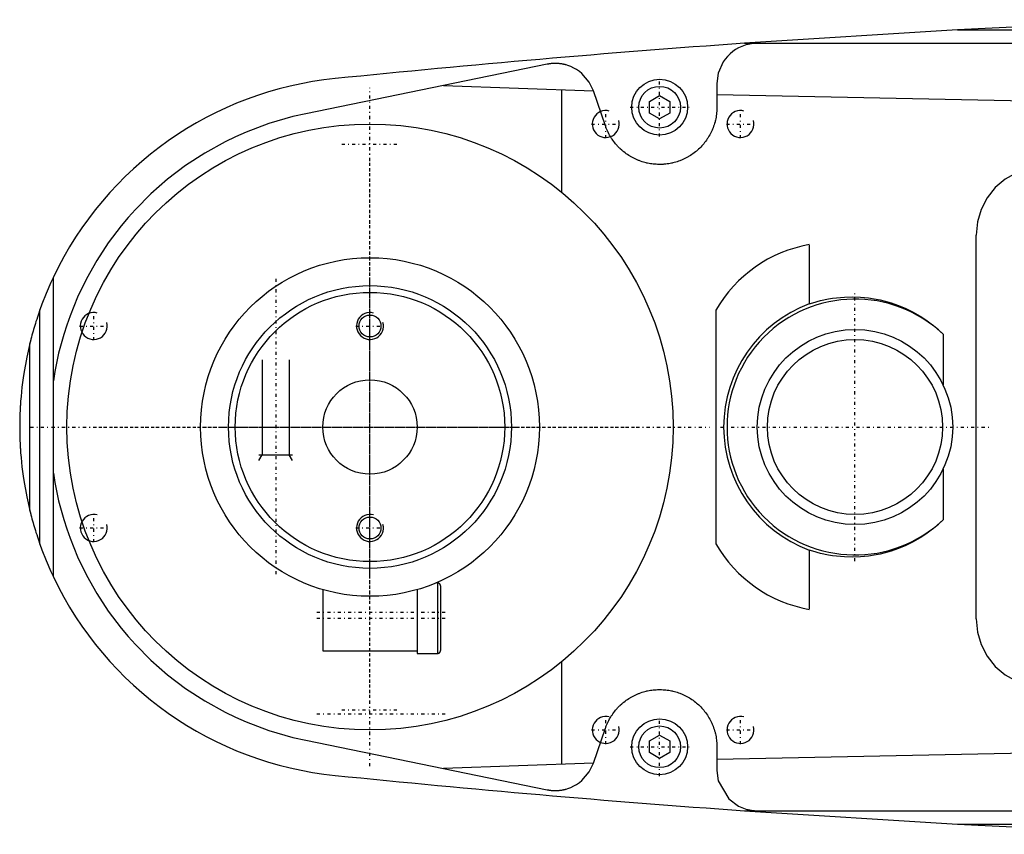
# Model space of a CAD drawing. Extents: x -702 to 174, y -90 to 90.
# Tile 1 of 4: x -702 to -556, y -60 to 60. Entities that reach past the tile are written whole.
import ezdxf

# ---------------------------------------------------------------- set-up
doc = ezdxf.new("R2010")
doc.units = 0
doc.linetypes.add('CENTER', pattern=[1.5, 0.45, -0.5, 0.05, -0.5])
for name, color, linetype in [('AM_0', 7, 'CONTINUOUS'), ('AM_10', 7, 'CONTINUOUS'), ('AM_7', 7, 'CENTER')]:
    doc.layers.add(name, color=color, linetype=linetype)

msp = doc.modelspace()

# ---------------------------------------------------------------- linework, layer by layer
at = {"layer": 'AM_0', "color": 7, "linetype": 'CONTINUOUS'}
for p, q in [((-531.04, 60.5), (-562.76, 59)), ((-562.76, 59), (-594.4, 57)), ((-562.76, 59), (-352.3, 59)), ((-594.4, 57), (-342.93, 57)), ((-623.7, 53.88), (-659.54, 46.53)), ((-639.07, 50.73), (-616.82, 49.92)), ((-621.5, 34.82), (-621.5, 50.07)), ((-615.04, 44.74), (-616.82, 49.95)), ((-598.5, 51), (-598.5, 47.5)), ((-608.5, 48.37), (-607, 49.23)), ((-608.5, 46.63), (-608.5, 48.37)), ((-607, 49.23), (-605.5, 48.37)), ((-605.5, 48.37), (-605.5, 46.63)), ((-598.5, 49.39), (-483.81, 47)), ((-607, 45.77), (-608.5, 46.63)), ((-605.5, 46.63), (-607, 45.77)), ((-560, -28.5), (-560, 28.5)), ((-584.81, 27.08), (-584.81, 18.27)), ((-697, -22.25), (-697, 22.25)), ((-699, -17.41), (-699, 17.41)), ((-598.65, 17.38), (-598.65, -17.38)), ((-564.91, 13.77), (-564.91, 6.24)), ((-700.5, -12.4), (-700.5, 12.4)), ((-564.91, -6.24), (-564.91, -13.77)), ((-584.81, -18.27), (-584.81, -27.08)), ((-640, -23.17), (-640.21, -23.17)), ((-640, -23.17), (-640, -33.63)), ((-657, -24.16), (-657, -33.25)), ((-643, -24.16), (-643, -33.65)), ((-639.5, -33.13), (-639.5, -23.67)), ((-657, -33.25), (-643, -33.25)), ((-643, -33.65), (-640.5, -33.65)), ((-640.5, -33.63), (-640, -33.63)), ((-640.5, -33.65), (-640.5, -33.63)), ((-621.5, -50.07), (-621.5, -34.82)), ((-616.82, -49.95), (-615.04, -44.74)), ((-659.54, -46.53), (-623.7, -53.88)), ((-608.5, -46.63), (-607, -45.77)), ((-608.5, -48.37), (-608.5, -46.63)), ((-607, -45.77), (-605.5, -46.63)), ((-605.5, -46.63), (-605.5, -48.37)), ((-483.81, -47), (-598.5, -49.39)), ((-598.5, -47.5), (-598.5, -51)), ((-607, -49.23), (-608.5, -48.37)), ((-605.5, -48.37), (-607, -49.23)), ((-616.82, -49.92), (-639.07, -50.73)), ((-594.4, -57), (-562.76, -59)), ((-594.4, -57), (-342.93, -57)), ((-562.76, -59), (-352.3, -59)), ((-562.76, -59), (-531.04, -60.5))]:
    msp.add_line(p, q, dxfattribs=at)
for points in [[(-550.34, 38.5), (-552.23, 38.31), (-554.04, 37.74), (-555.71, 36.81), (-557.17, 35.57), (-558.37, 34.06), (-559.26, 32.33), (-559.81, 30.45), (-560, 28.5)], [(-560, -28.5), (-559.81, -30.45), (-559.26, -32.33), (-558.37, -34.06), (-557.17, -35.57), (-555.71, -36.81), (-554.04, -37.74), (-552.23, -38.31), (-550.34, -38.5)]]:
    msp.add_lwpolyline(points, dxfattribs=at)
for points in [[(-592.5, 57, 0), (-592.51, 57, 0), (-592.52, 57, 0), (-592.54, 57, 0), (-592.54, 57, 0), (-592.55, 57, 0), (-592.57, 57, 0), (-592.58, 57, 0), (-592.59, 57, 0), (-592.61, 57, 0), (-592.62, 57, 0), (-592.63, 57, 0), (-592.64, 57, 0), (-592.65, 57, 0), (-592.67, 57, 0), (-592.68, 57, 0), (-592.7, 57, 0), (-592.71, 57, 0), (-592.72, 57, 0), (-592.73, 57, 0), (-592.74, 57, 0), (-592.75, 56.99, 0), (-592.76, 56.99, 0), (-592.77, 56.99, 0), (-592.78, 56.99, 0), (-592.8, 56.99, 0), (-592.81, 56.99, 0), (-592.81, 56.99, 0), (-592.83, 56.99, 0), (-592.84, 56.99, 0), (-592.86, 56.99, 0), (-592.87, 56.99, 0), (-592.89, 56.99, 0), (-592.89, 56.99, 0), (-592.9, 56.99, 0), (-592.91, 56.99, 0), (-592.93, 56.98, 0), (-592.94, 56.98, 0), (-592.96, 56.98, 0), (-592.97, 56.98, 0), (-592.98, 56.98, 0), (-592.99, 56.98, 0), (-593, 56.98, 0), (-593.02, 56.98, 0), (-593.03, 56.98, 0), (-593.04, 56.98, 0), (-593.06, 56.97, 0), (-593.07, 56.97, 0), (-593.07, 56.97, 0), (-593.09, 56.97, 0), (-593.1, 56.97, 0), (-593.15, 56.96, 0), (-593.24, 56.95, 0), (-593.28, 56.95, 0), (-593.33, 56.94, 0), (-593.41, 56.93, 0), (-593.5, 56.92, 0), (-593.58, 56.9, 0), (-593.67, 56.88, 0), (-593.76, 56.87, 0), (-593.8, 56.86, 0), (-593.84, 56.85, 0), (-593.93, 56.83, 0), (-594.01, 56.81, 0), (-594.05, 56.8, 0), (-594.3, 56.72, 0), (-594.8, 56.54, 0), (-595.27, 56.32, 0), (-595.72, 56.06, 0), (-596.15, 55.76, 0), (-596.55, 55.42, 0), (-596.74, 55.24, 0), (-596.92, 55.05, 0), (-597.26, 54.65, 0), (-597.56, 54.22, 0), (-598.3, 52.55, 0), (-598.5, 51, 0)], [(-616.82, 49.95, 0), (-617.45, 51.24, 0), (-618.55, 52.51, 0), (-618.92, 52.81, 0), (-619.32, 53.09, 0), (-619.52, 53.21, 0), (-619.73, 53.32, 0), (-620.17, 53.53, 0), (-620.62, 53.7, 0), (-620.89, 53.78, 0), (-620.97, 53.8, 0), (-621.04, 53.82, 0), (-621.08, 53.83, 0), (-621.12, 53.84, 0), (-621.2, 53.86, 0), (-621.28, 53.87, 0), (-621.36, 53.89, 0), (-621.43, 53.9, 0), (-621.51, 53.92, 0), (-621.55, 53.92, 0), (-621.59, 53.93, 0), (-621.67, 53.94, 0), (-621.75, 53.95, 0), (-621.83, 53.96, 0), (-621.91, 53.97, 0), (-621.96, 53.98, 0), (-621.97, 53.98, 0), (-621.98, 53.98, 0), (-621.99, 53.98, 0), (-622, 53.98, 0), (-622.01, 53.98, 0), (-622.02, 53.98, 0), (-622.03, 53.98, 0), (-622.04, 53.98, 0), (-622.05, 53.98, 0), (-622.06, 53.98, 0), (-622.07, 53.98, 0), (-622.08, 53.99, 0), (-622.09, 53.99, 0), (-622.1, 53.99, 0), (-622.12, 53.99, 0), (-622.13, 53.99, 0), (-622.14, 53.99, 0), (-622.15, 53.99, 0), (-622.16, 53.99, 0), (-622.17, 53.99, 0), (-622.18, 53.99, 0), (-622.2, 53.99, 0), (-622.21, 53.99, 0), (-622.22, 53.99, 0), (-622.23, 53.99, 0), (-622.24, 53.99, 0), (-622.25, 53.99, 0), (-622.26, 54, 0), (-622.27, 54, 0), (-622.28, 54, 0), (-622.29, 54, 0), (-622.3, 54, 0), (-622.31, 54, 0), (-622.32, 54, 0), (-622.33, 54, 0), (-622.34, 54, 0), (-622.36, 54, 0), (-622.37, 54, 0), (-622.38, 54, 0), (-622.39, 54, 0), (-622.4, 54, 0), (-622.41, 54, 0), (-622.42, 54, 0), (-622.44, 54, 0), (-622.45, 54, 0), (-622.46, 54, 0), (-622.47, 54, 0), (-622.48, 54, 0), (-622.49, 54, 0), (-622.5, 54, 0), (-622.51, 54, 0), (-622.52, 54, 0), (-622.53, 54, 0), (-622.54, 54, 0), (-622.55, 54, 0), (-622.56, 54, 0), (-622.57, 54, 0), (-622.58, 54, 0), (-622.6, 54, 0), (-622.61, 54, 0), (-622.62, 54, 0), (-622.63, 54, 0), (-622.64, 54, 0), (-622.65, 54, 0), (-622.66, 54, 0), (-622.68, 54, 0), (-622.69, 54, 0), (-622.7, 54, 0), (-622.71, 54, 0), (-622.72, 54, 0), (-622.73, 54, 0), (-622.74, 54, 0), (-622.76, 53.99, 0), (-622.77, 53.99, 0), (-622.78, 53.99, 0), (-622.79, 53.99, 0), (-622.8, 53.99, 0), (-622.81, 53.99, 0), (-622.82, 53.99, 0), (-622.84, 53.99, 0), (-622.85, 53.99, 0), (-622.86, 53.99, 0), (-622.87, 53.99, 0), (-622.88, 53.99, 0), (-622.89, 53.99, 0), (-622.9, 53.99, 0), (-622.92, 53.99, 0), (-622.93, 53.98, 0), (-622.94, 53.98, 0), (-622.95, 53.98, 0), (-622.96, 53.98, 0), (-622.97, 53.98, 0), (-622.98, 53.98, 0), (-622.99, 53.98, 0), (-623, 53.98, 0), (-623.01, 53.98, 0), (-623.02, 53.98, 0), (-623.03, 53.98, 0), (-623.04, 53.98, 0), (-623.05, 53.97, 0), (-623.06, 53.97, 0), (-623.11, 53.97, 0), (-623.19, 53.96, 0), (-623.27, 53.95, 0), (-623.35, 53.94, 0), (-623.43, 53.93, 0), (-623.47, 53.92, 0), (-623.51, 53.91, 0), (-623.59, 53.9, 0), (-623.67, 53.89, 0), (-623.7, 53.88, 0)], [(-598.5, 47.5, 0), (-598.5, 47.39, 0), (-598.51, 47.16, 0), (-598.52, 46.93, 0), (-598.53, 46.82, 0), (-598.54, 46.7, 0), (-598.56, 46.47, 0), (-598.59, 46.24, 0), (-598.63, 46.01, 0), (-598.67, 45.79, 0), (-598.73, 45.56, 0), (-598.75, 45.44, 0), (-598.78, 45.33, 0), (-598.85, 45.1, 0), (-598.91, 44.88, 0), (-598.99, 44.66, 0), (-599.07, 44.44, 0), (-599.16, 44.22, 0), (-599.21, 44.11, 0), (-599.25, 44, 0), (-599.35, 43.79, 0), (-599.46, 43.58, 0), (-599.51, 43.48, 0), (-599.57, 43.38, 0), (-599.68, 43.18, 0), (-599.8, 42.98, 0), (-599.86, 42.88, 0), (-599.93, 42.79, 0), (-600.05, 42.6, 0), (-600.19, 42.42, 0), (-600.32, 42.24, 0), (-600.46, 42.07, 0), (-600.6, 41.9, 0), (-600.68, 41.82, 0), (-600.75, 41.74, 0), (-600.9, 41.58, 0), (-601.05, 41.43, 0), (-601.21, 41.28, 0), (-601.37, 41.14, 0), (-601.53, 40.99, 0), (-601.62, 40.92, 0), (-601.7, 40.85, 0), (-601.87, 40.72, 0), (-602.05, 40.59, 0), (-602.23, 40.46, 0), (-602.41, 40.34, 0), (-602.6, 40.23, 0), (-602.7, 40.17, 0), (-602.79, 40.11, 0), (-602.98, 40.01, 0), (-603.18, 39.91, 0), (-603.38, 39.81, 0), (-603.58, 39.72, 0), (-603.78, 39.63, 0), (-603.88, 39.59, 0), (-603.99, 39.55, 0), (-604.19, 39.48, 0), (-604.4, 39.41, 0), (-604.61, 39.34, 0), (-604.82, 39.29, 0), (-605.03, 39.23, 0), (-605.13, 39.21, 0), (-605.24, 39.18, 0), (-605.45, 39.14, 0), (-605.66, 39.11, 0), (-605.76, 39.09, 0), (-605.87, 39.08, 0), (-606.08, 39.05, 0), (-606.29, 39.03, 0), (-606.39, 39.02, 0), (-606.5, 39.01, 0), (-606.7, 39.01, 0), (-606.91, 39, 0), (-607.11, 39, 0), (-607.32, 39.01, 0), (-607.52, 39.02, 0), (-607.63, 39.02, 0), (-607.73, 39.03, 0), (-607.94, 39.05, 0), (-608.15, 39.08, 0), (-608.36, 39.11, 0), (-608.57, 39.15, 0), (-608.78, 39.19, 0), (-608.88, 39.21, 0), (-608.99, 39.24, 0), (-609.2, 39.29, 0), (-609.41, 39.35, 0), (-609.61, 39.41, 0), (-609.82, 39.48, 0), (-610.02, 39.56, 0), (-610.13, 39.6, 0), (-610.23, 39.64, 0), (-610.43, 39.72, 0), (-610.63, 39.81, 0), (-610.83, 39.91, 0), (-611.02, 40.01, 0), (-611.21, 40.12, 0), (-611.31, 40.17, 0), (-611.4, 40.23, 0), (-611.59, 40.34, 0), (-611.77, 40.47, 0), (-611.95, 40.59, 0), (-612.13, 40.72, 0), (-612.3, 40.85, 0), (-612.38, 40.92, 0), (-612.47, 40.99, 0), (-612.63, 41.13, 0), (-612.79, 41.28, 0), (-612.87, 41.35, 0), (-612.95, 41.43, 0), (-613.1, 41.58, 0), (-613.24, 41.73, 0), (-613.32, 41.81, 0), (-613.39, 41.89, 0), (-613.53, 42.06, 0), (-613.67, 42.23, 0), (-613.81, 42.41, 0), (-613.94, 42.59, 0), (-614.07, 42.77, 0), (-614.13, 42.87, 0), (-614.19, 42.97, 0), (-614.31, 43.16, 0), (-614.42, 43.36, 0), (-614.53, 43.56, 0), (-614.64, 43.77, 0), (-614.74, 43.98, 0), (-614.79, 44.09, 0), (-614.83, 44.2, 0), (-614.92, 44.41, 0), (-615, 44.63, 0), (-615.04, 44.74, 0)], [(-659.54, 46.53, 0), (-661.43, 46.1, 0), (-665.02, 45.06, 0), (-668.36, 43.81, 0), (-669.96, 43.1, 0), (-671.52, 42.35, 0), (-674.52, 40.68, 0), (-677.37, 38.82, 0), (-680.04, 36.8, 0), (-682.52, 34.62, 0), (-684.82, 32.3, 0), (-685.9, 31.1, 0), (-686.93, 29.87, 0), (-688.85, 27.33, 0), (-690.56, 24.71, 0), (-692.08, 22.03, 0), (-693.41, 19.29, 0), (-694.53, 16.52, 0), (-695.02, 15.13, 0), (-695.47, 13.74, 0), (-696.22, 10.97, 0), (-696.78, 8.23, 0), (-697, 6.87, 0)], [(-697, 22.25, 0), (-697.37, 21.46, 0), (-698.06, 19.85, 0), (-698.7, 18.23, 0), (-699, 17.41, 0)], [(-584.81, 18.27, 0), (-584.25, 18.46, 0), (-583.11, 18.77, 0), (-581.94, 19.02, 0), (-581.35, 19.12, 0), (-580.76, 19.2, 0), (-579.57, 19.3, 0), (-578.37, 19.33, 0), (-577.18, 19.28, 0), (-576.01, 19.17, 0), (-574.85, 18.98, 0), (-574.28, 18.87, 0), (-573.73, 18.73, 0), (-572.63, 18.42, 0), (-571.54, 18.04, 0), (-570.45, 17.58, 0), (-569.36, 17.04, 0), (-568.31, 16.44, 0), (-567.79, 16.1, 0), (-567.28, 15.76, 0), (-566.3, 15.01, 0), (-565.36, 14.2, 0), (-564.91, 13.77, 0)], [(-699, 17.41, 0), (-699.06, 17.25, 0), (-699.17, 16.93, 0), (-699.27, 16.61, 0), (-699.33, 16.46, 0), (-699.38, 16.3, 0), (-699.48, 15.99, 0), (-699.58, 15.68, 0), (-699.67, 15.38, 0), (-699.77, 15.08, 0), (-699.86, 14.78, 0), (-699.9, 14.64, 0), (-699.94, 14.49, 0), (-700.02, 14.21, 0), (-700.1, 13.92, 0), (-700.18, 13.62, 0), (-700.26, 13.33, 0), (-700.3, 13.17, 0), (-700.32, 13.13, 0), (-700.33, 13.08, 0), (-700.33, 13.06, 0), (-700.34, 13.04, 0), (-700.35, 12.99, 0), (-700.36, 12.95, 0), (-700.37, 12.93, 0), (-700.37, 12.91, 0), (-700.38, 12.87, 0), (-700.39, 12.83, 0), (-700.4, 12.81, 0), (-700.4, 12.79, 0), (-700.41, 12.75, 0), (-700.42, 12.72, 0), (-700.43, 12.68, 0), (-700.44, 12.65, 0), (-700.45, 12.61, 0), (-700.45, 12.6, 0), (-700.46, 12.58, 0), (-700.46, 12.55, 0), (-700.47, 12.52, 0), (-700.48, 12.49, 0), (-700.48, 12.47, 0), (-700.49, 12.45, 0), (-700.49, 12.44, 0), (-700.49, 12.43, 0), (-700.5, 12.41, 0), (-700.5, 12.41, 0), (-700.5, 12.41, 0), (-700.5, 12.4, 0), (-700.5, 12.4, 0), (-700.5, 12.4, 0), (-700.5, 12.4, 0), (-700.5, 12.4, 0), (-700.5, 12.4, 0)], [(-700.5, 12.4, 0), (-700.96, 10.36, 0), (-701.39, 7.97, 0), (-701.49, 7.28, 0), (-701.58, 6.59, 0), (-701.62, 6.24, 0), (-701.66, 5.9, 0), (-701.74, 5.21, 0), (-701.8, 4.52, 0), (-701.86, 3.82, 0), (-701.89, 3.42, 0), (-701.9, 3.3, 0), (-701.9, 3.19, 0), (-701.91, 3.13, 0), (-701.91, 3.07, 0), (-701.92, 2.95, 0), (-701.92, 2.84, 0), (-701.93, 2.72, 0), (-701.93, 2.61, 0), (-701.94, 2.49, 0), (-701.94, 2.43, 0), (-701.95, 2.38, 0), (-701.95, 2.26, 0), (-701.96, 2.14, 0), (-701.96, 2.09, 0), (-701.96, 2.03, 0), (-701.96, 1.91, 0), (-701.97, 1.8, 0), (-701.97, 1.74, 0), (-701.97, 1.68, 0), (-701.98, 1.56, 0), (-701.98, 1.45, 0), (-701.98, 1.33, 0), (-701.99, 1.22, 0), (-701.99, 1.1, 0), (-701.99, 1.04, 0), (-701.99, 0.99, 0), (-701.99, 0.87, 0), (-701.99, 0.75, 0), (-702, 0.64, 0), (-702, 0.57, 0), (-702, 0.55, 0), (-702, 0.53, 0), (-702, 0.52, 0), (-702, 0.51, 0), (-702, 0.49, 0), (-702, 0.47, 0), (-702, 0.45, 0), (-702, 0.43, 0), (-702, 0.42, 0), (-702, 0.41, 0), (-702, 0.4, 0), (-702, 0.38, 0), (-702, 0.36, 0), (-702, 0.35, 0), (-702, 0.34, 0), (-702, 0.32, 0), (-702, 0.3, 0), (-702, 0.29, 0), (-702, 0.28, 0), (-702, 0.26, 0), (-702, 0.24, 0), (-702, 0.22, 0), (-702, 0.2, 0), (-702, 0.18, 0), (-702, 0.17, 0), (-702, 0.16, 0), (-702, 0.14, 0), (-702, 0.13, 0), (-702, 0.11, 0), (-702, 0.09, 0), (-702, 0.07, 0), (-702, 0.06, 0), (-702, 0.05, 0), (-702, 0.03, 0), (-702, 0.01, 0), (-702, 0, 0)], [(-702, 0, 0), (-702, -0.01, 0), (-702, -0.03, 0), (-702, -0.05, 0), (-702, -0.06, 0), (-702, -0.07, 0), (-702, -0.09, 0), (-702, -0.11, 0), (-702, -0.13, 0), (-702, -0.14, 0), (-702, -0.16, 0), (-702, -0.17, 0), (-702, -0.18, 0), (-702, -0.2, 0), (-702, -0.22, 0), (-702, -0.24, 0), (-702, -0.26, 0), (-702, -0.28, 0), (-702, -0.29, 0), (-702, -0.3, 0), (-702, -0.32, 0), (-702, -0.34, 0), (-702, -0.35, 0), (-702, -0.36, 0), (-702, -0.38, 0), (-702, -0.4, 0), (-702, -0.41, 0), (-702, -0.42, 0), (-702, -0.43, 0), (-702, -0.45, 0), (-702, -0.47, 0), (-702, -0.49, 0), (-702, -0.51, 0), (-702, -0.52, 0), (-702, -0.53, 0), (-702, -0.55, 0), (-702, -0.57, 0), (-702, -0.59, 0), (-702, -0.61, 0), (-702, -0.63, 0), (-702, -0.64, 0), (-702, -0.65, 0), (-702, -0.67, 0), (-702, -0.69, 0), (-701.99, -0.75, 0), (-701.99, -0.87, 0), (-701.99, -0.99, 0), (-701.99, -1.04, 0), (-701.99, -1.1, 0), (-701.99, -1.22, 0), (-701.98, -1.33, 0), (-701.98, -1.45, 0), (-701.98, -1.56, 0), (-701.97, -1.68, 0), (-701.97, -1.74, 0), (-701.97, -1.8, 0), (-701.96, -1.91, 0), (-701.96, -2.03, 0), (-701.96, -2.09, 0), (-701.96, -2.14, 0), (-701.95, -2.26, 0), (-701.95, -2.38, 0), (-701.94, -2.43, 0), (-701.94, -2.49, 0), (-701.93, -2.61, 0), (-701.93, -2.72, 0), (-701.92, -2.84, 0), (-701.92, -2.95, 0), (-701.91, -3.07, 0), (-701.91, -3.13, 0), (-701.9, -3.19, 0), (-701.9, -3.3, 0), (-701.89, -3.42, 0), (-701.86, -3.82, 0), (-701.8, -4.52, 0), (-701.74, -5.21, 0), (-701.66, -5.9, 0), (-701.62, -6.24, 0), (-701.58, -6.59, 0), (-701.49, -7.28, 0), (-701.39, -7.97, 0), (-700.96, -10.36, 0), (-700.5, -12.4, 0)], [(-697, -6.87, 0), (-696.78, -8.23, 0), (-696.22, -10.97, 0), (-695.47, -13.74, 0), (-695.02, -15.13, 0), (-694.53, -16.52, 0), (-693.41, -19.29, 0), (-692.08, -22.03, 0), (-690.56, -24.71, 0), (-688.85, -27.33, 0), (-686.93, -29.87, 0), (-685.9, -31.1, 0), (-684.82, -32.3, 0), (-682.52, -34.62, 0), (-680.04, -36.8, 0), (-677.37, -38.82, 0), (-674.52, -40.68, 0), (-671.52, -42.35, 0), (-669.96, -43.1, 0), (-668.36, -43.81, 0), (-665.02, -45.06, 0), (-661.43, -46.1, 0), (-659.54, -46.53, 0)], [(-700.5, -12.4, 0), (-700.5, -12.4, 0), (-700.5, -12.4, 0), (-700.5, -12.4, 0), (-700.5, -12.4, 0), (-700.5, -12.4, 0), (-700.5, -12.41, 0), (-700.5, -12.41, 0), (-700.5, -12.41, 0), (-700.49, -12.43, 0), (-700.49, -12.44, 0), (-700.49, -12.45, 0), (-700.48, -12.47, 0), (-700.48, -12.49, 0), (-700.47, -12.52, 0), (-700.46, -12.55, 0), (-700.46, -12.58, 0), (-700.45, -12.6, 0), (-700.45, -12.61, 0), (-700.44, -12.65, 0), (-700.43, -12.68, 0), (-700.42, -12.72, 0), (-700.41, -12.75, 0), (-700.4, -12.79, 0), (-700.4, -12.81, 0), (-700.39, -12.83, 0), (-700.38, -12.87, 0), (-700.37, -12.91, 0), (-700.37, -12.93, 0), (-700.36, -12.95, 0), (-700.35, -12.99, 0), (-700.34, -13.04, 0), (-700.33, -13.06, 0), (-700.33, -13.08, 0), (-700.32, -13.13, 0), (-700.3, -13.17, 0), (-700.26, -13.33, 0), (-700.18, -13.62, 0), (-700.1, -13.92, 0), (-700.02, -14.21, 0), (-699.94, -14.49, 0), (-699.9, -14.64, 0), (-699.86, -14.78, 0), (-699.77, -15.08, 0), (-699.67, -15.38, 0), (-699.58, -15.68, 0), (-699.48, -15.99, 0), (-699.38, -16.3, 0), (-699.33, -16.46, 0), (-699.27, -16.61, 0), (-699.17, -16.93, 0), (-699.06, -17.25, 0), (-699, -17.41, 0)], [(-564.91, -13.77, 0), (-565.36, -14.2, 0), (-566.3, -15.01, 0), (-567.28, -15.76, 0), (-567.79, -16.1, 0), (-568.31, -16.44, 0), (-569.36, -17.04, 0), (-570.45, -17.58, 0), (-571.54, -18.04, 0), (-572.63, -18.42, 0), (-573.73, -18.73, 0), (-574.28, -18.87, 0), (-574.85, -18.98, 0), (-576.01, -19.17, 0), (-577.18, -19.28, 0), (-578.37, -19.33, 0), (-579.57, -19.3, 0), (-580.76, -19.2, 0), (-581.35, -19.12, 0), (-581.94, -19.02, 0), (-583.11, -18.77, 0), (-584.25, -18.46, 0), (-584.81, -18.27, 0)], [(-699, -17.41, 0), (-698.7, -18.23, 0), (-698.06, -19.85, 0), (-697.37, -21.46, 0), (-697, -22.25, 0)], [(-639.5, -23.67, 0), (-639.5, -23.66, 0), (-639.5, -23.66, 0), (-639.5, -23.65, 0), (-639.5, -23.65, 0), (-639.5, -23.64, 0), (-639.5, -23.64, 0), (-639.5, -23.63, 0), (-639.5, -23.62, 0), (-639.5, -23.61, 0), (-639.5, -23.61, 0), (-639.5, -23.6, 0), (-639.5, -23.6, 0), (-639.51, -23.59, 0), (-639.51, -23.58, 0), (-639.51, -23.58, 0), (-639.51, -23.57, 0), (-639.51, -23.56, 0), (-639.51, -23.56, 0), (-639.51, -23.55, 0), (-639.51, -23.55, 0), (-639.52, -23.54, 0), (-639.52, -23.54, 0), (-639.52, -23.53, 0), (-639.52, -23.53, 0), (-639.52, -23.52, 0), (-639.52, -23.52, 0), (-639.52, -23.51, 0), (-639.53, -23.5, 0), (-639.53, -23.5, 0), (-639.53, -23.49, 0), (-639.53, -23.48, 0), (-639.54, -23.48, 0), (-639.54, -23.48, 0), (-639.54, -23.47, 0), (-639.54, -23.47, 0), (-639.54, -23.46, 0), (-639.55, -23.45, 0), (-639.55, -23.45, 0), (-639.55, -23.44, 0), (-639.56, -23.44, 0), (-639.56, -23.43, 0), (-639.56, -23.43, 0), (-639.56, -23.42, 0), (-639.57, -23.41, 0), (-639.57, -23.41, 0), (-639.58, -23.4, 0), (-639.58, -23.4, 0), (-639.58, -23.39, 0), (-639.58, -23.39, 0), (-639.59, -23.38, 0), (-639.59, -23.38, 0), (-639.6, -23.37, 0), (-639.6, -23.36, 0), (-639.6, -23.36, 0), (-639.61, -23.36, 0), (-639.61, -23.35, 0), (-639.62, -23.35, 0), (-639.62, -23.34, 0), (-639.62, -23.34, 0), (-639.63, -23.33, 0), (-639.63, -23.33, 0), (-639.63, -23.33, 0), (-639.64, -23.32, 0), (-639.64, -23.31, 0), (-639.65, -23.31, 0), (-639.65, -23.31, 0), (-639.65, -23.31, 0), (-639.66, -23.3, 0), (-639.66, -23.3, 0), (-639.66, -23.3, 0), (-639.67, -23.29, 0), (-639.67, -23.29, 0), (-639.68, -23.28, 0), (-639.69, -23.28, 0), (-639.69, -23.27, 0), (-639.69, -23.27, 0), (-639.7, -23.27, 0), (-639.7, -23.26, 0), (-639.71, -23.26, 0), (-639.72, -23.25, 0), (-639.72, -23.25, 0), (-639.73, -23.25, 0), (-639.73, -23.24, 0), (-639.73, -23.24, 0), (-639.74, -23.24, 0), (-639.75, -23.23, 0), (-639.75, -23.23, 0), (-639.76, -23.23, 0), (-639.77, -23.22, 0), (-639.77, -23.22, 0), (-639.77, -23.22, 0), (-639.78, -23.22, 0), (-639.79, -23.21, 0), (-639.79, -23.21, 0), (-639.8, -23.21, 0), (-639.81, -23.2, 0), (-639.81, -23.2, 0), (-639.81, -23.2, 0), (-639.82, -23.2, 0), (-639.82, -23.2, 0), (-639.83, -23.19, 0), (-639.84, -23.19, 0), (-639.84, -23.19, 0), (-639.85, -23.19, 0), (-639.85, -23.19, 0), (-639.86, -23.19, 0), (-639.87, -23.18, 0), (-639.87, -23.18, 0), (-639.87, -23.18, 0), (-639.88, -23.18, 0), (-639.89, -23.18, 0), (-639.89, -23.18, 0), (-639.89, -23.18, 0), (-639.9, -23.17, 0), (-639.91, -23.17, 0), (-639.92, -23.17, 0), (-639.92, -23.17, 0), (-639.93, -23.17, 0), (-639.94, -23.17, 0), (-639.94, -23.17, 0), (-639.95, -23.17, 0), (-639.95, -23.17, 0), (-639.96, -23.17, 0), (-639.97, -23.17, 0), (-639.98, -23.17, 0), (-639.98, -23.17, 0), (-639.98, -23.17, 0), (-639.99, -23.17, 0), (-640, -23.17, 0), (-640, -23.17, 0)], [(-640, -33.63, 0), (-640, -33.63, 0), (-639.99, -33.63, 0), (-639.98, -33.63, 0), (-639.98, -33.63, 0), (-639.98, -33.63, 0), (-639.97, -33.63, 0), (-639.96, -33.63, 0), (-639.95, -33.63, 0), (-639.95, -33.63, 0), (-639.94, -33.63, 0), (-639.94, -33.63, 0), (-639.93, -33.63, 0), (-639.92, -33.63, 0), (-639.92, -33.63, 0), (-639.91, -33.63, 0), (-639.9, -33.63, 0), (-639.89, -33.62, 0), (-639.89, -33.62, 0), (-639.89, -33.62, 0), (-639.88, -33.62, 0), (-639.87, -33.62, 0), (-639.87, -33.62, 0), (-639.87, -33.62, 0), (-639.86, -33.61, 0), (-639.85, -33.61, 0), (-639.85, -33.61, 0), (-639.84, -33.61, 0), (-639.84, -33.61, 0), (-639.83, -33.61, 0), (-639.82, -33.6, 0), (-639.82, -33.6, 0), (-639.81, -33.6, 0), (-639.81, -33.6, 0), (-639.81, -33.6, 0), (-639.8, -33.59, 0), (-639.79, -33.59, 0), (-639.79, -33.59, 0), (-639.78, -33.58, 0), (-639.77, -33.58, 0), (-639.77, -33.58, 0), (-639.77, -33.58, 0), (-639.76, -33.57, 0), (-639.75, -33.57, 0), (-639.75, -33.57, 0), (-639.74, -33.56, 0), (-639.73, -33.56, 0), (-639.73, -33.56, 0), (-639.73, -33.55, 0), (-639.72, -33.55, 0), (-639.72, -33.55, 0), (-639.71, -33.54, 0), (-639.7, -33.54, 0), (-639.7, -33.53, 0), (-639.69, -33.53, 0), (-639.69, -33.53, 0), (-639.69, -33.52, 0), (-639.68, -33.52, 0), (-639.67, -33.51, 0), (-639.67, -33.51, 0), (-639.66, -33.5, 0), (-639.66, -33.5, 0), (-639.66, -33.5, 0), (-639.65, -33.49, 0), (-639.65, -33.49, 0), (-639.65, -33.49, 0), (-639.64, -33.49, 0), (-639.64, -33.48, 0), (-639.63, -33.47, 0), (-639.63, -33.47, 0), (-639.63, -33.47, 0), (-639.62, -33.46, 0), (-639.62, -33.46, 0), (-639.62, -33.45, 0), (-639.61, -33.45, 0), (-639.61, -33.44, 0), (-639.6, -33.44, 0), (-639.6, -33.44, 0), (-639.6, -33.43, 0), (-639.59, -33.42, 0), (-639.59, -33.42, 0), (-639.58, -33.41, 0), (-639.58, -33.41, 0), (-639.58, -33.4, 0), (-639.58, -33.4, 0), (-639.57, -33.39, 0), (-639.57, -33.39, 0), (-639.56, -33.38, 0), (-639.56, -33.37, 0), (-639.56, -33.37, 0), (-639.56, -33.36, 0), (-639.55, -33.36, 0), (-639.55, -33.35, 0), (-639.55, -33.35, 0), (-639.54, -33.34, 0), (-639.54, -33.33, 0), (-639.54, -33.33, 0), (-639.54, -33.32, 0), (-639.54, -33.32, 0), (-639.53, -33.32, 0), (-639.53, -33.31, 0), (-639.53, -33.3, 0), (-639.53, -33.3, 0), (-639.52, -33.29, 0), (-639.52, -33.28, 0), (-639.52, -33.28, 0), (-639.52, -33.27, 0), (-639.52, -33.27, 0), (-639.52, -33.26, 0), (-639.52, -33.26, 0), (-639.51, -33.25, 0), (-639.51, -33.25, 0), (-639.51, -33.24, 0), (-639.51, -33.24, 0), (-639.51, -33.23, 0), (-639.51, -33.22, 0), (-639.51, -33.22, 0), (-639.51, -33.21, 0), (-639.5, -33.2, 0), (-639.5, -33.2, 0), (-639.5, -33.19, 0), (-639.5, -33.19, 0), (-639.5, -33.18, 0), (-639.5, -33.17, 0), (-639.5, -33.16, 0), (-639.5, -33.16, 0), (-639.5, -33.15, 0), (-639.5, -33.15, 0), (-639.5, -33.14, 0), (-639.5, -33.14, 0), (-639.5, -33.13, 0)], [(-615.04, -44.74, 0), (-615, -44.63, 0), (-614.92, -44.41, 0), (-614.83, -44.2, 0), (-614.79, -44.09, 0), (-614.74, -43.98, 0), (-614.64, -43.77, 0), (-614.54, -43.57, 0), (-614.43, -43.36, 0), (-614.31, -43.16, 0), (-614.19, -42.97, 0), (-614.13, -42.87, 0), (-614.07, -42.78, 0), (-613.94, -42.59, 0), (-613.81, -42.41, 0), (-613.67, -42.23, 0), (-613.53, -42.06, 0), (-613.39, -41.89, 0), (-613.32, -41.81, 0), (-613.24, -41.73, 0), (-613.09, -41.57, 0), (-612.94, -41.42, 0), (-612.87, -41.35, 0), (-612.79, -41.28, 0), (-612.63, -41.13, 0), (-612.47, -40.99, 0), (-612.38, -40.92, 0), (-612.3, -40.85, 0), (-612.13, -40.72, 0), (-611.95, -40.59, 0), (-611.77, -40.47, 0), (-611.59, -40.35, 0), (-611.4, -40.23, 0), (-611.31, -40.17, 0), (-611.22, -40.12, 0), (-611.02, -40.01, 0), (-610.83, -39.91, 0), (-610.63, -39.81, 0), (-610.43, -39.72, 0), (-610.23, -39.64, 0), (-610.13, -39.6, 0), (-610.03, -39.56, 0), (-609.82, -39.48, 0), (-609.61, -39.41, 0), (-609.41, -39.35, 0), (-609.2, -39.29, 0), (-608.99, -39.24, 0), (-608.88, -39.21, 0), (-608.78, -39.19, 0), (-608.57, -39.15, 0), (-608.36, -39.11, 0), (-608.15, -39.08, 0), (-607.94, -39.05, 0), (-607.73, -39.03, 0), (-607.62, -39.02, 0), (-607.52, -39.02, 0), (-607.31, -39.01, 0), (-607.11, -39, 0), (-606.9, -39, 0), (-606.7, -39.01, 0), (-606.49, -39.02, 0), (-606.39, -39.02, 0), (-606.29, -39.03, 0), (-606.08, -39.05, 0), (-605.87, -39.08, 0), (-605.76, -39.09, 0), (-605.66, -39.11, 0), (-605.44, -39.14, 0), (-605.23, -39.19, 0), (-605.13, -39.21, 0), (-605.02, -39.23, 0), (-604.81, -39.29, 0), (-604.6, -39.35, 0), (-604.39, -39.41, 0), (-604.19, -39.48, 0), (-603.98, -39.55, 0), (-603.88, -39.59, 0), (-603.78, -39.64, 0), (-603.57, -39.72, 0), (-603.37, -39.81, 0), (-603.17, -39.91, 0), (-602.98, -40.01, 0), (-602.78, -40.12, 0), (-602.69, -40.17, 0), (-602.59, -40.23, 0), (-602.41, -40.35, 0), (-602.22, -40.47, 0), (-602.04, -40.59, 0), (-601.87, -40.72, 0), (-601.7, -40.86, 0), (-601.61, -40.93, 0), (-601.53, -41, 0), (-601.36, -41.14, 0), (-601.2, -41.28, 0), (-601.05, -41.43, 0), (-600.9, -41.58, 0), (-600.75, -41.74, 0), (-600.67, -41.82, 0), (-600.6, -41.9, 0), (-600.46, -42.07, 0), (-600.32, -42.25, 0), (-600.18, -42.42, 0), (-600.05, -42.61, 0), (-599.92, -42.8, 0), (-599.86, -42.89, 0), (-599.8, -42.99, 0), (-599.68, -43.18, 0), (-599.56, -43.39, 0), (-599.51, -43.49, 0), (-599.45, -43.59, 0), (-599.35, -43.8, 0), (-599.25, -44.01, 0), (-599.2, -44.12, 0), (-599.16, -44.22, 0), (-599.07, -44.44, 0), (-598.99, -44.66, 0), (-598.91, -44.88, 0), (-598.84, -45.11, 0), (-598.78, -45.33, 0), (-598.75, -45.45, 0), (-598.72, -45.56, 0), (-598.67, -45.79, 0), (-598.63, -46.02, 0), (-598.59, -46.25, 0), (-598.56, -46.48, 0), (-598.54, -46.71, 0), (-598.53, -46.82, 0), (-598.52, -46.93, 0), (-598.51, -47.16, 0), (-598.5, -47.39, 0), (-598.5, -47.5, 0)], [(-623.7, -53.88, 0), (-623.67, -53.89, 0), (-623.59, -53.9, 0), (-623.51, -53.91, 0), (-623.47, -53.92, 0), (-623.43, -53.93, 0), (-623.35, -53.94, 0), (-623.27, -53.95, 0), (-623.19, -53.96, 0), (-623.11, -53.97, 0), (-623.03, -53.98, 0), (-622.99, -53.98, 0), (-622.98, -53.98, 0), (-622.97, -53.98, 0), (-622.96, -53.98, 0), (-622.95, -53.98, 0), (-622.94, -53.98, 0), (-622.93, -53.98, 0), (-622.92, -53.99, 0), (-622.9, -53.99, 0), (-622.89, -53.99, 0), (-622.88, -53.99, 0), (-622.87, -53.99, 0), (-622.86, -53.99, 0), (-622.85, -53.99, 0), (-622.84, -53.99, 0), (-622.82, -53.99, 0), (-622.81, -53.99, 0), (-622.8, -53.99, 0), (-622.79, -53.99, 0), (-622.78, -53.99, 0), (-622.77, -53.99, 0), (-622.76, -53.99, 0), (-622.74, -54, 0), (-622.73, -54, 0), (-622.72, -54, 0), (-622.71, -54, 0), (-622.7, -54, 0), (-622.69, -54, 0), (-622.68, -54, 0), (-622.66, -54, 0), (-622.65, -54, 0), (-622.64, -54, 0), (-622.63, -54, 0), (-622.62, -54, 0), (-622.61, -54, 0), (-622.6, -54, 0), (-622.58, -54, 0), (-622.57, -54, 0), (-622.56, -54, 0), (-622.55, -54, 0), (-622.54, -54, 0), (-622.53, -54, 0), (-622.52, -54, 0), (-622.51, -54, 0), (-622.5, -54, 0), (-622.49, -54, 0), (-622.48, -54, 0), (-622.47, -54, 0), (-622.46, -54, 0), (-622.45, -54, 0), (-622.44, -54, 0), (-622.42, -54, 0), (-622.41, -54, 0), (-622.4, -54, 0), (-622.39, -54, 0), (-622.38, -54, 0), (-622.37, -54, 0), (-622.36, -54, 0), (-622.34, -54, 0), (-622.33, -54, 0), (-622.32, -54, 0), (-622.31, -54, 0), (-622.3, -54, 0), (-622.29, -54, 0), (-622.28, -54, 0), (-622.27, -54, 0), (-622.26, -54, 0), (-622.25, -53.99, 0), (-622.24, -53.99, 0), (-622.23, -53.99, 0), (-622.22, -53.99, 0), (-622.21, -53.99, 0), (-622.2, -53.99, 0), (-622.18, -53.99, 0), (-622.17, -53.99, 0), (-622.16, -53.99, 0), (-622.15, -53.99, 0), (-622.14, -53.99, 0), (-622.13, -53.99, 0), (-622.12, -53.99, 0), (-622.1, -53.99, 0), (-622.09, -53.99, 0), (-622.08, -53.99, 0), (-622.07, -53.98, 0), (-622.06, -53.98, 0), (-622.05, -53.98, 0), (-622.04, -53.98, 0), (-622.03, -53.98, 0), (-622.02, -53.98, 0), (-622.01, -53.98, 0), (-622, -53.98, 0), (-621.99, -53.98, 0), (-621.98, -53.98, 0), (-621.97, -53.98, 0), (-621.96, -53.98, 0), (-621.91, -53.97, 0), (-621.83, -53.96, 0), (-621.75, -53.95, 0), (-621.67, -53.94, 0), (-621.59, -53.93, 0), (-621.55, -53.92, 0), (-621.51, -53.92, 0), (-621.43, -53.9, 0), (-621.36, -53.89, 0), (-621.28, -53.87, 0), (-621.2, -53.86, 0), (-621.12, -53.84, 0), (-621.08, -53.83, 0), (-621.04, -53.82, 0), (-620.97, -53.8, 0), (-620.89, -53.78, 0), (-620.62, -53.7, 0), (-620.17, -53.53, 0), (-619.73, -53.32, 0), (-619.52, -53.21, 0), (-619.32, -53.09, 0), (-618.92, -52.81, 0), (-618.55, -52.51, 0), (-617.45, -51.24, 0), (-616.82, -49.95, 0)], [(-598.5, -51, 0), (-598.3, -52.55, 0), (-596.74, -55.24, 0), (-595.27, -56.32, 0), (-594.8, -56.54, 0), (-594.3, -56.72, 0), (-594.05, -56.8, 0), (-594.01, -56.81, 0), (-593.93, -56.83, 0), (-593.84, -56.85, 0), (-593.8, -56.86, 0), (-593.76, -56.87, 0), (-593.67, -56.88, 0), (-593.58, -56.9, 0), (-593.5, -56.92, 0), (-593.41, -56.93, 0), (-593.33, -56.94, 0), (-593.28, -56.95, 0), (-593.24, -56.95, 0), (-593.15, -56.96, 0), (-593.07, -56.97, 0), (-593.02, -56.98, 0), (-593, -56.98, 0), (-592.99, -56.98, 0), (-592.98, -56.98, 0), (-592.97, -56.98, 0), (-592.96, -56.98, 0), (-592.94, -56.98, 0), (-592.93, -56.98, 0), (-592.91, -56.99, 0), (-592.9, -56.99, 0), (-592.89, -56.99, 0), (-592.89, -56.99, 0), (-592.87, -56.99, 0), (-592.86, -56.99, 0), (-592.84, -56.99, 0), (-592.83, -56.99, 0), (-592.81, -56.99, 0), (-592.81, -56.99, 0), (-592.8, -56.99, 0), (-592.78, -56.99, 0), (-592.77, -56.99, 0), (-592.76, -56.99, 0), (-592.75, -56.99, 0), (-592.74, -57, 0), (-592.73, -57, 0), (-592.72, -57, 0), (-592.71, -57, 0), (-592.7, -57, 0), (-592.68, -57, 0), (-592.67, -57, 0), (-592.65, -57, 0), (-592.64, -57, 0), (-592.63, -57, 0), (-592.62, -57, 0), (-592.61, -57, 0), (-592.59, -57, 0), (-592.58, -57, 0), (-592.57, -57, 0), (-592.55, -57, 0), (-592.54, -57, 0), (-592.54, -57, 0), (-592.52, -57, 0), (-592.51, -57, 0), (-592.5, -57, 0)]]:
    msp.add_polyline3d(points, dxfattribs=at)
for centre, radius in [((-607, 47.5), 4.15), ((-607, 47.5), 3.1), ((-650, 0), 45), ((-650, 0), 25.15), ((-650, 0), 21), ((-650, 0), 20), ((-650, 15), 1.62), ((-578, 0), 14.5), ((-578, 0), 13), ((-650, 0), 7), ((-650, -15), 1.62), ((-607, -47.5), 4.15), ((-607, -47.5), 3.1)]:
    msp.add_circle(centre, radius, dxfattribs=at)
for centre, radius, start, end in [((-452.42, -1937.95), 2000, 94.07093, 95.81789), ((-650, 0), 52, 95.6838, 154.6683), ((-581.32, 7.39), 20, 100.0452, 150.0439), ((-578, 0), 19.5, 110.4335, 249.5665), ((-578, 0), 19, 46.4574, 313.5426), ((-581.32, -7.39), 20, 209.9561, 259.9548), ((-650, 0), 52, 205.3317, 264.3162), ((-452.42, 1937.95), 2000, 264.18211, 265.92907)]:
    msp.add_arc(centre, radius, start, end, dxfattribs=at)
at = {"layer": 'AM_10', "color": 7, "linetype": 'CONTINUOUS'}
for p, q in [((-666.01, 10), (-666.01, -4.15)), ((-661.99, 10), (-661.99, -4.15)), ((-666.5, -5), (-666.01, -4.15)), ((-666.5, -4.15), (-661.5, -4.15)), ((-661.5, -5), (-661.99, -4.15))]:
    msp.add_line(p, q, dxfattribs=at)
for centre in [(-615, 45), (-595, 45), (-691, 15), (-650, 15), (-691, -15), (-650, -15), (-615, -45), (-595, -45)]:
    msp.add_arc(centre, 2, 75, 15, dxfattribs=at)
at = {"layer": 'AM_7', "color": 4, "linetype": 'CENTER'}
for p, q in [((-607, 43.14), (-607, 51.86)), ((-650, -50.4), (-650, 50.4)), ((-650, -47.25), (-650, 47.25)), ((-615, 42.9), (-615, 47.1)), ((-611.36, 47.5), (-602.64, 47.5)), ((-595, 42.9), (-595, 47.1)), ((-617.1, 45), (-612.9, 45)), ((-597.1, 45), (-592.9, 45)), ((-654.2, 42), (-645.8, 42)), ((-650, -40.24), (-650, 40.24)), ((-650, -24.89), (-650, 24.89)), ((-664, 22), (-664, -22)), ((-650, -22.05), (-650, 22.05)), ((-578, -19.95), (-578, 19.95)), ((-691, 12.9), (-691, 17.1)), ((-693.1, 15), (-688.9, 15)), ((-652.1, 15), (-647.9, 15)), ((-700.4, 0), (-599.6, 0)), ((-697.25, 0), (-602.75, 0)), ((-690.24, 0), (-609.76, 0)), ((-674.88, 0), (-625.12, 0)), ((-672.05, 0), (-627.95, 0)), ((-597.95, 0), (-558.05, 0)), ((-691, -17.1), (-691, -12.9)), ((-693.1, -15), (-688.9, -15)), ((-652.1, -15), (-647.9, -15)), ((-657.88, -27.5), (-638.62, -27.5)), ((-657.88, -28.4), (-638.62, -28.4)), ((-657.88, -28.4), (-638.62, -28.4)), ((-654.2, -42), (-645.8, -42)), ((-657.88, -42.58), (-638.62, -42.58)), ((-615, -47.1), (-615, -42.9)), ((-607, -51.86), (-607, -43.14)), ((-595, -47.1), (-595, -42.9)), ((-617.1, -45), (-612.9, -45)), ((-597.1, -45), (-592.9, -45)), ((-611.36, -47.5), (-602.64, -47.5))]:
    msp.add_line(p, q, dxfattribs=at)

doc.saveas('drawing.dxf')
